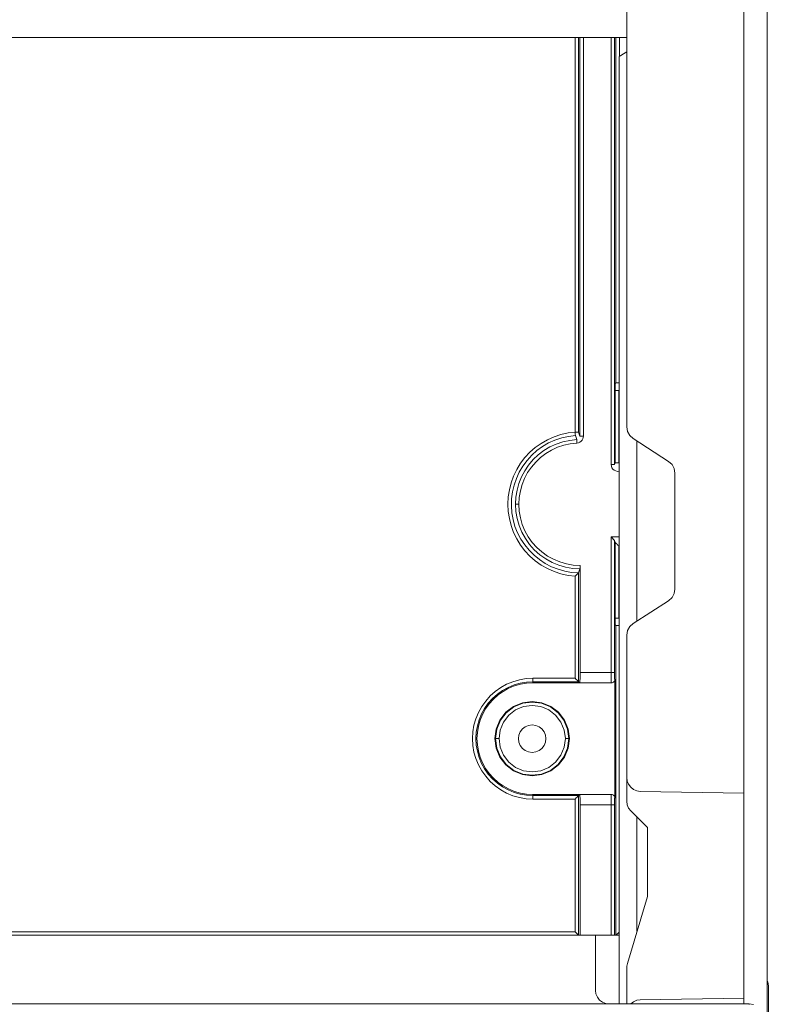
# Model space of a CAD drawing. Header units: millimetres. Extents: x 8901 to 12997, y -34 to 2093.
# Tile 7 of 18: x 12127 to 12236, y 1136 to 1279. Entities that reach past the tile are written whole.
import ezdxf

# ---------------------------------------------------------------- set-up
doc = ezdxf.new("R2010")
doc.units = ezdxf.units.MM
doc.header["$MEASUREMENT"] = 0
doc.layers.add('SCHEMAT', color=7, linetype='Continuous', lineweight=9)

# ---------------------------------------------------------------- blocks, each defined once
blk = doc.blocks.new('fund40')
for p, q in [((104616.93, -399742.17), (104616.93, -399940.4)), ((104620.3, -399742.17), (104620.3, -400552.21)), ((104600.1, -399800.88), (104600.1, -399887.83)), ((104501.22, -399831.93), (104600.1, -399831.93)), ((104592.69, -399888.57), (104592.69, -399831.93)), ((104592.69, -399888.57), (104592.69, -399831.93)), ((104593.18, -399831.93), (104593.18, -399888.57)), ((104593.18, -399831.93), (104593.18, -399888.57)), ((104593.38, -399889.15), (104593.38, -399831.93)), ((104593.38, -399889.15), (104593.38, -399831.93)), ((104593.88, -399831.93), (104593.88, -399889.15)), ((104593.88, -399831.93), (104593.88, -399889.15)), ((104597.85, -399893.22), (104597.85, -399831.93)), ((104597.85, -399893.22), (104597.85, -399831.93)), ((104598.35, -399831.93), (104598.35, -399893.22)), ((104598.35, -399831.93), (104598.35, -399893.22)), ((104598.55, -399831.93), (104598.55, -399881.49)), ((104598.55, -399831.93), (104598.55, -399881.49)), ((104599.04, -399831.93), (104599.04, -399834.64)), ((104599.04, -399831.93), (104599.04, -399834.64)), ((104599.61, -399834.27), (104600.1, -399833.96)), ((104599.01, -399834.67), (104599.03, -399834.65)), ((104599.01, -399834.67), (104599.01, -399970.66)), ((104599.03, -399834.65), (104599.09, -399834.61)), ((104599.09, -399834.61), (104599.27, -399834.49)), ((104599.27, -399834.49), (104599.61, -399834.27)), ((104598.44, -399881.82), (104598.45, -399881.7)), ((104598.44, -399881.98), (104598.44, -399881.82)), ((104598.44, -399882.16), (104598.44, -399881.98)), ((104598.44, -399882.36), (104598.44, -399882.16)), ((104598.45, -399881.58), (104598.55, -399881.49)), ((104598.45, -399881.61), (104598.45, -399881.58)), ((104598.45, -399881.7), (104598.45, -399881.61)), ((104598.55, -399881.49), (104598.57, -399881.49)), ((104598.57, -399881.49), (104598.62, -399881.49)), ((104598.62, -399881.49), (104598.7, -399881.49)), ((104598.7, -399881.49), (104598.8, -399881.49)), ((104598.8, -399881.49), (104598.92, -399881.49)), ((104598.92, -399881.49), (104599.01, -399881.49)), ((104598.44, -399882.46), (104598.44, -399882.36)), ((104598.44, -399882.57), (104598.44, -399882.46)), ((104598.44, -399882.57), (104598.46, -399882.57)), ((104598.44, -399892.96), (104598.44, -399882.57)), ((104598.44, -399892.96), (104598.44, -399882.57)), ((104598.46, -399882.57), (104598.51, -399882.57)), ((104598.51, -399882.57), (104598.59, -399882.57)), ((104598.59, -399882.57), (104598.69, -399882.57)), ((104598.69, -399882.57), (104598.81, -399882.57)), ((104598.81, -399882.57), (104598.94, -399882.57)), ((104598.94, -399882.57), (104598.94, -399892.96)), ((104598.94, -399882.57), (104598.94, -399892.96)), ((104598.94, -399882.57), (104599.01, -399882.57)), ((104600.1, -399887.83), (104600.21, -399888.48)), ((104588.71, -399889.66), (104589.66, -399889.24)), ((104588.71, -399889.66), (104589.66, -399889.24)), ((104589.66, -399889.24), (104590.64, -399888.91)), ((104589.66, -399889.24), (104590.64, -399888.91)), ((104590.64, -399888.91), (104591.66, -399888.69)), ((104590.64, -399888.91), (104591.66, -399888.69)), ((104590.75, -399889.4), (104591.73, -399889.18)), ((104590.75, -399889.4), (104591.73, -399889.18)), ((104591.66, -399888.69), (104592.69, -399888.57)), ((104591.66, -399888.69), (104592.69, -399888.57)), ((104591.73, -399889.18), (104592.72, -399889.06)), ((104591.73, -399889.18), (104592.72, -399889.06)), ((104592.69, -399888.57), (104592.82, -399888.57)), ((104592.69, -399888.57), (104592.7, -399888.69)), ((104592.7, -399888.69), (104592.71, -399888.81)), ((104592.71, -399888.81), (104592.71, -399888.91)), ((104592.71, -399888.91), (104592.72, -399888.99)), ((104592.72, -399888.99), (104592.72, -399889.04)), ((104592.72, -399889.04), (104592.72, -399889.06)), ((104592.72, -399889.06), (104592.92, -399889.64)), ((104592.82, -399888.57), (104592.94, -399888.57)), ((104592.94, -399888.57), (104593.04, -399888.57)), ((104593.04, -399888.57), (104593.12, -399888.57)), ((104593.12, -399888.57), (104593.17, -399888.57)), ((104593.17, -399888.57), (104593.18, -399888.57)), ((104593.18, -399888.57), (104593.38, -399889.15)), ((104593.38, -399889.15), (104593.4, -399889.15)), ((104593.4, -399889.15), (104593.45, -399889.15)), ((104593.45, -399889.15), (104593.53, -399889.15)), ((104593.53, -399889.15), (104593.63, -399889.15)), ((104593.63, -399889.15), (104593.75, -399889.15)), ((104593.75, -399889.15), (104593.88, -399889.15)), ((104593.8, -399889.51), (104593.86, -399889.34)), ((104593.86, -399889.34), (104593.88, -399889.15)), ((104600.21, -399888.48), (104600.52, -399889.06)), ((104600.52, -399889.06), (104601.01, -399889.5)), ((104586.18, -399891.46), (104586.96, -399890.78)), ((104586.18, -399891.46), (104586.96, -399890.78)), ((104586.96, -399890.78), (104587.8, -399890.18)), ((104586.96, -399890.78), (104587.8, -399890.18)), ((104587.19, -399891.22), (104588.01, -399890.63)), ((104587.19, -399891.22), (104588.01, -399890.63)), ((104587.8, -399890.18), (104588.71, -399889.66)), ((104587.8, -399890.18), (104588.71, -399889.66)), ((104588.01, -399890.63), (104588.88, -399890.13)), ((104588.01, -399890.63), (104588.88, -399890.13)), ((104588.2, -399891.22), (104589.06, -399890.7)), ((104588.2, -399891.22), (104589.06, -399890.7)), ((104588.88, -399890.13), (104589.79, -399889.72)), ((104588.88, -399890.13), (104589.79, -399889.72)), ((104589.06, -399890.7), (104589.97, -399890.29)), ((104589.06, -399890.7), (104589.97, -399890.29)), ((104589.29, -399891.14), (104590.16, -399890.74)), ((104589.29, -399891.14), (104590.16, -399890.74)), ((104589.79, -399889.72), (104590.75, -399889.4)), ((104589.79, -399889.72), (104590.75, -399889.4)), ((104589.97, -399890.29), (104590.93, -399889.96)), ((104589.97, -399890.29), (104590.93, -399889.96)), ((104590.16, -399890.74), (104591.06, -399890.44)), ((104590.16, -399890.74), (104591.06, -399890.44)), ((104590.93, -399889.96), (104591.91, -399889.75)), ((104590.93, -399889.96), (104591.91, -399889.75)), ((104591.06, -399890.44), (104591.99, -399890.24)), ((104591.06, -399890.44), (104591.99, -399890.24)), ((104591.91, -399889.75), (104592.92, -399889.64)), ((104591.91, -399889.75), (104592.92, -399889.64)), ((104591.99, -399890.24), (104592.94, -399890.14)), ((104591.99, -399890.24), (104592.94, -399890.14)), ((104592.92, -399889.64), (104592.92, -399889.66)), ((104592.92, -399889.66), (104592.92, -399889.72)), ((104592.92, -399889.72), (104592.92, -399889.8)), ((104592.92, -399889.8), (104592.93, -399889.9)), ((104592.93, -399889.9), (104592.93, -399890.01)), ((104592.93, -399890.01), (104592.94, -399890.14)), ((104592.94, -399890.14), (104593.16, -399890.1)), ((104593.16, -399890.1), (104593.37, -399890.01)), ((104593.37, -399890.01), (104593.55, -399889.88)), ((104593.55, -399889.88), (104593.7, -399889.71)), ((104593.7, -399889.71), (104593.8, -399889.51)), ((104601.01, -399889.5), (104606.12, -399892.78)), ((104601.57, -399889.86), (104601.57, -399915.69)), ((104601.57, -399889.86), (104601.57, -399915.69)), ((104584.84, -399893.05), (104585.47, -399892.22)), ((104584.84, -399893.05), (104585.47, -399892.22)), ((104585.47, -399892.22), (104586.18, -399891.46)), ((104585.47, -399892.22), (104586.18, -399891.46)), ((104585.77, -399892.64), (104586.44, -399891.89)), ((104585.77, -399892.64), (104586.44, -399891.89)), ((104586.44, -399891.89), (104587.19, -399891.22)), ((104586.44, -399891.89), (104587.19, -399891.22)), ((104586.66, -399892.52), (104587.39, -399891.83)), ((104586.66, -399892.52), (104587.39, -399891.83)), ((104587.02, -399892.86), (104587.71, -399892.21)), ((104587.02, -399892.86), (104587.71, -399892.21)), ((104587.39, -399891.83), (104588.2, -399891.22)), ((104587.39, -399891.83), (104588.2, -399891.22)), ((104587.71, -399892.21), (104588.47, -399891.63)), ((104587.71, -399892.21), (104588.47, -399891.63)), ((104588.47, -399891.63), (104589.29, -399891.14)), ((104588.47, -399891.63), (104589.29, -399891.14)), ((104584.3, -399893.93), (104584.84, -399893.05)), ((104584.3, -399893.93), (104584.84, -399893.05)), ((104584.65, -399894.31), (104585.17, -399893.44)), ((104584.65, -399894.31), (104585.17, -399893.44)), ((104585.17, -399893.44), (104585.77, -399892.64)), ((104585.17, -399893.44), (104585.77, -399892.64)), ((104585.44, -399894.12), (104586, -399893.29)), ((104585.44, -399894.12), (104586, -399893.29)), ((104585.86, -399894.38), (104586.4, -399893.59)), ((104585.86, -399894.38), (104586.4, -399893.59)), ((104586, -399893.29), (104586.66, -399892.52)), ((104586, -399893.29), (104586.66, -399892.52)), ((104586.4, -399893.59), (104587.02, -399892.86)), ((104586.4, -399893.59), (104587.02, -399892.86)), ((104597.85, -399893.22), (104597.98, -399893.22)), ((104597.85, -399893.22), (104597.89, -399893.46)), ((104597.89, -399893.46), (104597.97, -399893.69)), ((104597.98, -399893.22), (104598.1, -399893.22)), ((104598.1, -399893.22), (104598.2, -399893.22)), ((104598.2, -399893.22), (104598.28, -399893.22)), ((104598.28, -399893.22), (104598.33, -399893.22)), ((104598.33, -399893.22), (104598.35, -399893.22)), ((104598.35, -399893.22), (104598.44, -399892.96)), ((104598.44, -399892.96), (104598.46, -399892.96)), ((104598.46, -399892.96), (104598.51, -399892.96)), ((104598.51, -399892.96), (104598.59, -399892.96)), ((104598.59, -399892.96), (104598.69, -399892.96)), ((104598.69, -399892.96), (104598.81, -399892.96)), ((104598.81, -399892.96), (104598.94, -399892.96)), ((104598.94, -399892.96), (104599.01, -399892.97)), ((104606.12, -399892.78), (104606.61, -399893.23)), ((104606.61, -399893.23), (104606.92, -399893.81)), ((104583.49, -399895.85), (104583.85, -399894.87)), ((104583.49, -399895.85), (104583.85, -399894.87)), ((104583.85, -399894.87), (104584.3, -399893.93)), ((104583.85, -399894.87), (104584.3, -399893.93)), ((104584.24, -399895.22), (104584.65, -399894.31)), ((104584.24, -399895.22), (104584.65, -399894.31)), ((104584.6, -399895.94), (104584.97, -399895.01)), ((104584.6, -399895.94), (104584.97, -399895.01)), ((104584.97, -399895.01), (104585.44, -399894.12)), ((104584.97, -399895.01), (104585.44, -399894.12)), ((104585.41, -399895.22), (104585.86, -399894.38)), ((104585.41, -399895.22), (104585.86, -399894.38)), ((104597.97, -399893.69), (104598.12, -399893.89)), ((104598.12, -399893.89), (104598.3, -399894.05)), ((104598.3, -399894.05), (104598.52, -399894.15)), ((104598.52, -399894.15), (104598.76, -399894.2)), ((104598.76, -399894.2), (104599.01, -399894.26)), ((104606.92, -399893.81), (104607.03, -399894.45)), ((104607.03, -399894.45), (104607.03, -399911.1)), ((104583.23, -399896.85), (104583.49, -399895.85)), ((104583.23, -399896.85), (104583.49, -399895.85)), ((104583.67, -399897.14), (104583.9, -399896.17)), ((104583.67, -399897.14), (104583.9, -399896.17)), ((104583.9, -399896.17), (104584.24, -399895.22)), ((104583.9, -399896.17), (104584.24, -399895.22)), ((104584.33, -399896.92), (104584.6, -399895.94)), ((104584.33, -399896.92), (104584.6, -399895.94)), ((104584.81, -399897.02), (104585.06, -399896.1)), ((104584.81, -399897.02), (104585.06, -399896.1)), ((104585.06, -399896.1), (104585.41, -399895.22)), ((104585.06, -399896.1), (104585.41, -399895.22)), ((104583.02, -399898.92), (104583.07, -399897.88)), ((104583.02, -399898.92), (104583.07, -399897.88)), ((104583.07, -399897.88), (104583.23, -399896.85)), ((104583.07, -399897.88), (104583.23, -399896.85)), ((104583.55, -399898.14), (104583.67, -399897.14)), ((104583.55, -399898.14), (104583.67, -399897.14)), ((104584.16, -399897.91), (104584.33, -399896.92)), ((104584.16, -399897.91), (104584.33, -399896.92)), ((104584.65, -399897.96), (104584.81, -399897.02)), ((104584.65, -399897.96), (104584.81, -399897.02)), ((104583.02, -399898.92), (104583.07, -399899.95)), ((104583.02, -399898.92), (104583.07, -399899.95)), ((104583.52, -399899.15), (104583.55, -399898.14)), ((104583.52, -399899.15), (104583.55, -399898.14)), ((104583.52, -399899.15), (104583.59, -399900.15)), ((104583.52, -399899.15), (104583.59, -399900.15)), ((104584.11, -399898.92), (104584.16, -399897.91)), ((104584.11, -399898.92), (104584.16, -399897.91)), ((104584.11, -399898.92), (104584.13, -399898.92)), ((104584.11, -399898.92), (104584.17, -399899.96)), ((104584.11, -399898.92), (104584.17, -399899.96)), ((104584.11, -399898.92), (104584.13, -399898.92)), ((104584.13, -399898.92), (104584.18, -399898.92)), ((104584.13, -399898.92), (104584.18, -399898.92)), ((104584.18, -399898.92), (104584.26, -399898.92)), ((104584.18, -399898.92), (104584.26, -399898.92)), ((104584.26, -399898.92), (104584.36, -399898.92)), ((104584.26, -399898.92), (104584.36, -399898.92)), ((104584.36, -399898.92), (104584.48, -399898.92)), ((104584.36, -399898.92), (104584.48, -399898.92)), ((104584.48, -399898.92), (104584.6, -399898.92)), ((104584.48, -399898.92), (104584.6, -399898.92)), ((104584.6, -399898.92), (104584.65, -399897.96)), ((104584.6, -399898.92), (104584.65, -399897.96)), ((104584.6, -399898.92), (104584.66, -399899.9)), ((104584.6, -399898.92), (104584.66, -399899.9)), ((104583.07, -399899.95), (104583.23, -399900.98)), ((104583.07, -399899.95), (104583.23, -399900.98)), ((104583.59, -399900.15), (104583.77, -399901.13)), ((104583.59, -399900.15), (104583.77, -399901.13)), ((104584.17, -399899.96), (104584.34, -399900.98)), ((104584.17, -399899.96), (104584.34, -399900.98)), ((104584.66, -399899.9), (104584.82, -399900.87)), ((104584.66, -399899.9), (104584.82, -399900.87)), ((104583.23, -399900.98), (104583.49, -399901.99)), ((104583.23, -399900.98), (104583.49, -399901.99)), ((104583.49, -399901.99), (104583.85, -399902.96)), ((104583.49, -399901.99), (104583.85, -399902.96)), ((104583.77, -399901.13), (104584.04, -399902.1)), ((104583.77, -399901.13), (104584.04, -399902.1)), ((104584.04, -399902.1), (104584.42, -399903.04)), ((104584.04, -399902.1), (104584.42, -399903.04)), ((104584.34, -399900.98), (104584.63, -399901.98)), ((104584.34, -399900.98), (104584.63, -399901.98)), ((104584.63, -399901.98), (104585.02, -399902.94)), ((104584.63, -399901.98), (104585.02, -399902.94)), ((104584.82, -399900.87), (104585.09, -399901.82)), ((104584.82, -399900.87), (104585.09, -399901.82)), ((104585.09, -399901.82), (104585.47, -399902.73)), ((104585.09, -399901.82), (104585.47, -399902.73)), ((104583.85, -399902.96), (104584.3, -399903.89)), ((104583.85, -399902.96), (104584.3, -399903.89)), ((104584.42, -399903.04), (104584.88, -399903.93)), ((104584.42, -399903.04), (104584.88, -399903.93)), ((104585.02, -399902.94), (104585.53, -399903.85)), ((104585.02, -399902.94), (104585.53, -399903.85)), ((104585.47, -399902.73), (104585.95, -399903.59)), ((104585.47, -399902.73), (104585.95, -399903.59)), ((104584.3, -399903.89), (104584.84, -399904.78)), ((104584.3, -399903.89), (104584.84, -399904.78)), ((104584.84, -399904.78), (104585.47, -399905.61)), ((104584.84, -399904.78), (104585.47, -399905.61)), ((104584.88, -399903.93), (104585.44, -399904.77)), ((104584.88, -399903.93), (104585.44, -399904.77)), ((104585.44, -399904.77), (104586.07, -399905.54)), ((104585.44, -399904.77), (104586.07, -399905.54)), ((104585.53, -399903.85), (104586.13, -399904.7)), ((104585.53, -399903.85), (104586.13, -399904.7)), ((104585.95, -399903.59), (104586.52, -399904.4)), ((104585.95, -399903.59), (104586.52, -399904.4)), ((104586.13, -399904.7), (104586.82, -399905.47)), ((104586.13, -399904.7), (104586.82, -399905.47)), ((104586.52, -399904.4), (104587.18, -399905.13)), ((104586.52, -399904.4), (104587.18, -399905.13)), ((104597.85, -399903.62), (104599.01, -399903.59)), ((104597.85, -399923.08), (104597.85, -399903.62)), ((104597.85, -399903.62), (104598.03, -399903.8)), ((104597.85, -399923.08), (104597.85, -399903.62)), ((104598.03, -399903.8), (104598.15, -399903.94)), ((104598.15, -399903.94), (104598.25, -399904.03)), ((104598.25, -399904.03), (104598.3, -399904.09)), ((104598.3, -399904.09), (104598.33, -399904.12)), ((104598.33, -399904.12), (104598.34, -399904.13)), ((104598.34, -399904.13), (104598.35, -399904.14)), ((104598.35, -399904.14), (104598.35, -399904.14)), ((104598.35, -399904.14), (104598.35, -399923.08)), ((104598.35, -399904.14), (104598.35, -399923.08)), ((104598.35, -399904.14), (104598.44, -399904.41)), ((104598.44, -399904.41), (104598.45, -399904.42)), ((104598.44, -399904.41), (104598.44, -399904.41)), ((104598.44, -399915.26), (104598.44, -399904.41)), ((104598.44, -399915.26), (104598.44, -399904.41)), ((104598.45, -399904.42), (104598.47, -399904.43)), ((104598.47, -399904.43), (104598.5, -399904.46)), ((104598.5, -399904.46), (104598.54, -399904.5)), ((104598.54, -399904.5), (104598.59, -399904.55)), ((104598.59, -399904.55), (104598.66, -399904.62)), ((104598.66, -399904.62), (104598.73, -399904.69)), ((104598.73, -399904.69), (104598.84, -399904.78)), ((104598.84, -399904.78), (104598.94, -399904.87)), ((104598.94, -399904.87), (104599.01, -399904.86)), ((104598.94, -399904.87), (104598.94, -399915.26)), ((104598.94, -399904.87), (104598.94, -399915.26)), ((104585.47, -399905.61), (104586.18, -399906.36)), ((104585.47, -399905.61), (104586.18, -399906.36)), ((104586.07, -399905.54), (104586.78, -399906.25)), ((104586.07, -399905.54), (104586.78, -399906.25)), ((104586.18, -399906.36), (104586.96, -399907.05)), ((104586.18, -399906.36), (104586.96, -399907.05)), ((104586.78, -399906.25), (104587.56, -399906.88)), ((104586.78, -399906.25), (104587.56, -399906.88)), ((104586.82, -399905.47), (104587.6, -399906.17)), ((104586.82, -399905.47), (104587.6, -399906.17)), ((104587.18, -399905.13), (104587.91, -399905.78)), ((104587.18, -399905.13), (104587.91, -399905.78)), ((104587.6, -399906.17), (104588.45, -399906.77)), ((104587.6, -399906.17), (104588.45, -399906.77)), ((104587.91, -399905.78), (104588.72, -399906.36)), ((104587.91, -399905.78), (104588.72, -399906.36)), ((104588.72, -399906.36), (104589.58, -399906.83)), ((104588.72, -399906.36), (104589.58, -399906.83)), ((104586.96, -399907.05), (104587.8, -399907.65)), ((104586.96, -399907.05), (104587.8, -399907.65)), ((104587.56, -399906.88), (104588.4, -399907.43)), ((104587.56, -399906.88), (104588.4, -399907.43)), ((104587.8, -399907.65), (104588.71, -399908.17)), ((104587.8, -399907.65), (104588.71, -399908.17)), ((104588.4, -399907.43), (104589.29, -399907.9)), ((104588.4, -399907.43), (104589.29, -399907.9)), ((104588.45, -399906.77), (104589.36, -399907.27)), ((104588.45, -399906.77), (104589.36, -399907.27)), ((104589.36, -399907.27), (104590.32, -399907.68)), ((104589.36, -399907.27), (104590.32, -399907.68)), ((104589.58, -399906.83), (104590.49, -399907.21)), ((104589.58, -399906.83), (104590.49, -399907.21)), ((104590.32, -399907.68), (104591.32, -399907.96)), ((104590.32, -399907.68), (104591.32, -399907.96)), ((104590.49, -399907.21), (104591.44, -399907.48)), ((104590.49, -399907.21), (104591.44, -399907.48)), ((104591.44, -399907.48), (104592.41, -399907.65)), ((104591.44, -399907.48), (104592.41, -399907.65)), ((104592.41, -399907.65), (104593.39, -399907.7)), ((104592.41, -399907.65), (104593.39, -399907.7)), ((104593.39, -399907.81), (104593.39, -399907.7)), ((104593.39, -399907.7), (104593.39, -399923.08)), ((104593.39, -399907.7), (104593.39, -399923.08)), ((104593.39, -399907.81), (104593.39, -399907.7)), ((104588.71, -399908.17), (104589.66, -399908.59)), ((104588.71, -399908.17), (104589.66, -399908.59)), ((104589.29, -399907.9), (104590.23, -399908.27)), ((104589.29, -399907.9), (104590.23, -399908.27)), ((104589.66, -399908.59), (104590.64, -399908.91)), ((104589.66, -399908.59), (104590.64, -399908.91)), ((104590.23, -399908.27), (104591.2, -399908.54)), ((104590.23, -399908.27), (104591.2, -399908.54)), ((104590.64, -399908.91), (104591.66, -399909.14)), ((104590.64, -399908.91), (104591.66, -399909.14)), ((104591.2, -399908.54), (104592.18, -399908.71)), ((104591.2, -399908.54), (104592.18, -399908.71)), ((104591.32, -399907.96), (104592.34, -399908.14)), ((104591.32, -399907.96), (104592.34, -399908.14)), ((104591.66, -399909.14), (104592.69, -399909.26)), ((104591.66, -399909.14), (104592.69, -399909.26)), ((104592.18, -399908.71), (104593.18, -399908.79)), ((104592.18, -399908.71), (104593.18, -399908.79)), ((104592.34, -399908.14), (104593.38, -399908.2)), ((104592.34, -399908.14), (104593.38, -399908.2)), ((104592.69, -399909.26), (104592.85, -399909.11)), ((104592.69, -399909.26), (104592.85, -399909.11)), ((104592.85, -399909.11), (104592.98, -399908.98)), ((104592.85, -399909.11), (104592.98, -399908.98)), ((104592.98, -399908.98), (104593.08, -399908.89)), ((104592.98, -399908.98), (104593.08, -399908.89)), ((104593.08, -399908.89), (104593.13, -399908.84)), ((104593.08, -399908.89), (104593.13, -399908.84)), ((104593.13, -399908.84), (104593.17, -399908.81)), ((104593.13, -399908.84), (104593.17, -399908.81)), ((104593.17, -399908.81), (104593.18, -399908.8)), ((104593.17, -399908.81), (104593.18, -399908.8)), ((104593.18, -399908.78), (104593.38, -399908.2)), ((104593.18, -399908.78), (104593.38, -399908.2)), ((104593.18, -399908.78), (104593.18, -399924.41)), ((104593.18, -399908.79), (104593.18, -399908.78)), ((104593.18, -399908.79), (104593.18, -399908.78)), ((104593.18, -399908.78), (104593.18, -399924.41)), ((104593.18, -399908.8), (104593.18, -399908.79)), ((104593.18, -399908.8), (104593.18, -399908.79)), ((104593.38, -399908.2), (104593.39, -399908.18)), ((104593.38, -399908.2), (104593.39, -399908.18)), ((104593.39, -399907.92), (104593.39, -399907.81)), ((104593.39, -399907.92), (104593.39, -399907.81)), ((104593.39, -399908.02), (104593.39, -399907.92)), ((104593.39, -399908.02), (104593.39, -399907.92)), ((104593.39, -399908.09), (104593.39, -399908.02)), ((104593.39, -399908.09), (104593.39, -399908.02)), ((104593.39, -399908.15), (104593.39, -399908.09)), ((104593.39, -399908.15), (104593.39, -399908.09)), ((104593.39, -399908.18), (104593.39, -399908.15)), ((104593.39, -399908.18), (104593.39, -399908.15)), ((104592.69, -399923.91), (104592.69, -399909.26)), ((104592.69, -399923.91), (104592.69, -399909.26)), ((104606.61, -399912.33), (104606.92, -399911.75)), ((104606.92, -399911.75), (104607.03, -399911.1)), ((104601.01, -399916.05), (104606.12, -399912.77)), ((104606.12, -399912.77), (104606.61, -399912.33)), ((104598.44, -399915.26), (104598.46, -399915.26)), ((104598.44, -399915.26), (104598.44, -399915.5)), ((104598.44, -399915.5), (104598.44, -399915.72)), ((104598.44, -399915.72), (104598.44, -399915.9)), ((104598.44, -399915.9), (104598.44, -399916.05)), ((104598.44, -399916.05), (104598.45, -399916.16)), ((104598.45, -399916.16), (104598.45, -399916.23)), ((104598.45, -399916.23), (104598.45, -399916.25)), ((104598.45, -399916.25), (104598.45, -399916.25)), ((104598.45, -399916.25), (104598.55, -399916.34)), ((104598.46, -399915.26), (104598.51, -399915.26)), ((104598.51, -399915.26), (104598.59, -399915.26)), ((104598.59, -399915.26), (104598.69, -399915.26)), ((104598.69, -399915.26), (104598.81, -399915.26)), ((104598.81, -399915.26), (104598.94, -399915.26)), ((104598.94, -399915.26), (104599.01, -399915.26)), ((104600.52, -399916.5), (104601.01, -399916.05)), ((104598.55, -399916.34), (104598.57, -399916.34)), ((104598.55, -399960.8), (104598.55, -399916.34)), ((104598.55, -399960.8), (104598.55, -399916.34)), ((104598.57, -399916.34), (104598.62, -399916.34)), ((104598.62, -399916.34), (104598.7, -399916.34)), ((104598.7, -399916.34), (104598.8, -399916.34)), ((104598.8, -399916.34), (104598.92, -399916.34)), ((104598.92, -399916.34), (104599.01, -399916.34)), ((104600.1, -399917.72), (104600.21, -399917.07)), ((104600.21, -399917.07), (104600.52, -399916.5)), ((104600.1, -399917.72), (104600.1, -399938.16)), ((104593.39, -399923.23), (104593.39, -399923.08)), ((104593.39, -399923.08), (104597.85, -399923.08)), ((104593.39, -399923.23), (104593.39, -399923.08)), ((104593.39, -399923.08), (104597.85, -399923.08)), ((104593.39, -399923.39), (104593.39, -399923.23)), ((104593.39, -399923.39), (104593.39, -399923.23)), ((104597.85, -399923.08), (104597.98, -399923.08)), ((104597.85, -399923.08), (104597.85, -399923.23)), ((104597.85, -399923.23), (104597.85, -399923.39)), ((104597.98, -399923.08), (104598.1, -399923.08)), ((104598.1, -399923.08), (104598.2, -399923.08)), ((104598.2, -399923.08), (104598.28, -399923.08)), ((104598.28, -399923.08), (104598.33, -399923.08)), ((104598.33, -399923.08), (104598.35, -399923.08)), ((104598.35, -399923.08), (104598.35, -399923.32)), ((104598.35, -399923.32), (104598.35, -399923.54)), ((104582.84, -399924.77), (104583.74, -399924.4)), ((104582.84, -399924.77), (104583.74, -399924.4)), ((104583.74, -399924.4), (104584.68, -399924.13)), ((104583.74, -399924.4), (104584.68, -399924.13)), ((104583.9, -399924.86), (104584.79, -399924.61)), ((104583.9, -399924.86), (104584.79, -399924.61)), ((104584.68, -399924.13), (104585.63, -399923.96)), ((104584.68, -399924.13), (104585.63, -399923.96)), ((104584.79, -399924.61), (104585.69, -399924.45)), ((104584.79, -399924.61), (104585.69, -399924.45)), ((104584.82, -399924.76), (104585.71, -399924.61)), ((104584.82, -399924.76), (104585.71, -399924.61)), ((104585.63, -399923.96), (104586.61, -399923.91)), ((104585.63, -399923.96), (104586.61, -399923.91)), ((104585.69, -399924.45), (104586.61, -399924.41)), ((104585.69, -399924.45), (104586.61, -399924.41)), ((104585.71, -399924.61), (104586.61, -399924.56)), ((104585.71, -399924.61), (104586.61, -399924.56)), ((104586.61, -399923.91), (104586.61, -399924.04)), ((104586.61, -399923.91), (104592.69, -399923.91)), ((104586.61, -399923.91), (104586.61, -399924.04)), ((104586.61, -399923.91), (104592.69, -399923.91)), ((104586.61, -399924.04), (104586.61, -399924.15)), ((104586.61, -399924.04), (104586.61, -399924.15)), ((104586.61, -399924.15), (104586.61, -399924.26)), ((104586.61, -399924.15), (104586.61, -399924.26)), ((104586.61, -399924.26), (104586.61, -399924.34)), ((104586.61, -399924.26), (104586.61, -399924.34)), ((104586.61, -399924.34), (104586.61, -399924.38)), ((104586.61, -399924.34), (104586.61, -399924.38)), ((104586.61, -399924.38), (104586.61, -399924.41)), ((104586.61, -399924.38), (104586.61, -399924.41)), ((104586.61, -399924.41), (104593.18, -399924.41)), ((104586.61, -399924.41), (104586.61, -399924.56)), ((104586.61, -399924.41), (104593.18, -399924.41)), ((104586.61, -399924.41), (104586.61, -399924.56)), ((104586.61, -399924.56), (104593.34, -399924.56)), ((104586.61, -399924.56), (104593.34, -399924.56)), ((104592.69, -399923.91), (104592.85, -399924.07)), ((104592.69, -399923.91), (104592.85, -399924.07)), ((104592.85, -399924.07), (104592.98, -399924.2)), ((104592.85, -399924.07), (104592.98, -399924.2)), ((104592.98, -399924.2), (104593.08, -399924.3)), ((104592.98, -399924.2), (104593.08, -399924.3)), ((104593.08, -399924.3), (104593.13, -399924.35)), ((104593.08, -399924.3), (104593.13, -399924.35)), ((104593.13, -399924.35), (104593.17, -399924.38)), ((104593.13, -399924.35), (104593.17, -399924.38)), ((104593.17, -399924.38), (104593.18, -399924.4)), ((104593.17, -399924.38), (104593.18, -399924.4)), ((104593.18, -399924.4), (104593.18, -399924.41)), ((104593.18, -399924.4), (104593.18, -399924.41)), ((104593.18, -399924.41), (104593.34, -399924.56)), ((104593.18, -399924.41), (104593.34, -399924.56)), ((104593.34, -399924.56), (104593.37, -399924.56)), ((104593.37, -399924.51), (104593.38, -399924.39)), ((104593.37, -399924.51), (104593.38, -399924.39)), ((104593.37, -399924.56), (104593.37, -399924.51)), ((104593.37, -399924.56), (104593.37, -399924.51)), ((104593.37, -399924.56), (104597.87, -399924.56)), ((104593.37, -399924.56), (104597.89, -399924.56)), ((104593.38, -399924.21), (104593.39, -399923.97)), ((104593.38, -399924.21), (104593.39, -399923.97)), ((104593.38, -399924.39), (104593.38, -399924.21)), ((104593.38, -399924.39), (104593.38, -399924.21)), ((104593.39, -399923.68), (104593.39, -399923.39)), ((104593.39, -399923.68), (104593.39, -399923.39)), ((104593.39, -399923.97), (104593.39, -399923.68)), ((104593.39, -399923.97), (104593.39, -399923.68)), ((104597.85, -399923.39), (104597.85, -399923.68)), ((104597.85, -399923.68), (104597.86, -399923.97)), ((104597.86, -399923.97), (104597.86, -399924.21)), ((104597.86, -399924.21), (104597.87, -399924.39)), ((104597.87, -399924.39), (104597.87, -399924.51)), ((104597.87, -399924.51), (104597.87, -399924.56)), ((104597.89, -399924.56), (104597.95, -399924.56)), ((104597.95, -399924.56), (104598, -399924.55)), ((104598, -399924.55), (104598.1, -399924.52)), ((104598.1, -399924.52), (104598.19, -399924.46)), ((104598.19, -399924.46), (104598.27, -399924.38)), ((104598.27, -399924.38), (104598.33, -399924.29)), ((104598.33, -399924.29), (104598.37, -399924.19)), ((104598.35, -399923.54), (104598.35, -399923.72)), ((104598.35, -399923.72), (104598.36, -399923.87)), ((104598.36, -399923.87), (104598.36, -399923.98)), ((104598.36, -399923.98), (104598.36, -399924.04)), ((104598.36, -399924.04), (104598.36, -399924.06)), ((104598.36, -399924.06), (104598.37, -399924.06)), ((104598.37, -399924.06), (104598.39, -399924.06)), ((104598.37, -399924.19), (104598.39, -399924.06)), ((104598.39, -399941.1), (104598.39, -399924.06)), ((104598.39, -399941.1), (104598.39, -399924.06)), ((104580.48, -399926.45), (104581.2, -399925.8)), ((104580.48, -399926.45), (104581.2, -399925.8)), ((104581.2, -399925.8), (104581.99, -399925.24)), ((104581.2, -399925.8), (104581.99, -399925.24)), ((104581.51, -399926.19), (104582.26, -399925.66)), ((104581.51, -399926.19), (104582.26, -399925.66)), ((104581.61, -399926.31), (104582.34, -399925.79)), ((104581.61, -399926.31), (104582.34, -399925.79)), ((104581.99, -399925.24), (104582.84, -399924.77)), ((104581.99, -399925.24), (104582.84, -399924.77)), ((104582.26, -399925.66), (104583.06, -399925.22)), ((104582.26, -399925.66), (104583.06, -399925.22)), ((104582.34, -399925.79), (104583.13, -399925.35)), ((104582.34, -399925.79), (104583.13, -399925.35)), ((104583.06, -399925.22), (104583.9, -399924.86)), ((104583.06, -399925.22), (104583.9, -399924.86)), ((104583.13, -399925.35), (104583.96, -399925.01)), ((104583.13, -399925.35), (104583.96, -399925.01)), ((104583.96, -399925.01), (104584.82, -399924.76)), ((104583.96, -399925.01), (104584.82, -399924.76)), ((104579.26, -399927.97), (104579.83, -399927.18)), ((104579.26, -399927.97), (104579.83, -399927.18)), ((104579.68, -399928.23), (104580.21, -399927.48)), ((104579.68, -399928.23), (104580.21, -399927.48)), ((104579.83, -399927.18), (104580.48, -399926.45)), ((104579.83, -399927.18), (104580.48, -399926.45)), ((104580.21, -399927.48), (104580.82, -399926.8)), ((104580.21, -399927.48), (104580.82, -399926.8)), ((104580.34, -399927.58), (104580.94, -399926.91)), ((104580.34, -399927.58), (104580.94, -399926.91)), ((104580.82, -399926.8), (104581.51, -399926.19)), ((104580.82, -399926.8), (104581.51, -399926.19)), ((104580.94, -399926.91), (104581.61, -399926.31)), ((104580.94, -399926.91), (104581.61, -399926.31)), ((104583.83, -399927.95), (104585.13, -399927.42)), ((104583.83, -399927.95), (104585.13, -399927.42)), ((104583.88, -399928.03), (104585.15, -399927.5)), ((104583.88, -399928.03), (104585.15, -399927.5)), ((104585.13, -399927.42), (104586.51, -399927.24)), ((104585.13, -399927.42), (104586.51, -399927.24)), ((104585.15, -399927.5), (104586.51, -399927.32)), ((104585.15, -399927.5), (104586.51, -399927.32)), ((104586.51, -399927.24), (104587.89, -399927.42)), ((104586.51, -399927.24), (104587.89, -399927.42)), ((104586.51, -399927.32), (104587.87, -399927.5)), ((104586.51, -399927.32), (104587.87, -399927.5)), ((104587.87, -399927.5), (104589.14, -399928.03)), ((104587.87, -399927.5), (104589.14, -399928.03)), ((104587.89, -399927.42), (104589.18, -399927.95)), ((104587.89, -399927.42), (104589.18, -399927.95)), ((104578.42, -399929.72), (104578.79, -399928.82)), ((104578.42, -399929.72), (104578.79, -399928.82)), ((104578.79, -399928.82), (104579.26, -399927.97)), ((104578.79, -399928.82), (104579.26, -399927.97)), ((104579.24, -399929.04), (104579.68, -399928.23)), ((104579.24, -399929.04), (104579.68, -399928.23)), ((104579.38, -399929.1), (104579.82, -399928.31)), ((104579.38, -399929.1), (104579.82, -399928.31)), ((104579.82, -399928.31), (104580.34, -399927.58)), ((104579.82, -399928.31), (104580.34, -399927.58)), ((104581.88, -399929.91), (104582.73, -399928.8)), ((104581.88, -399929.91), (104582.73, -399928.8)), ((104581.95, -399929.95), (104582.79, -399928.86)), ((104581.95, -399929.95), (104582.79, -399928.86)), ((104582.73, -399928.8), (104583.83, -399927.95)), ((104582.73, -399928.8), (104583.83, -399927.95)), ((104582.79, -399928.86), (104583.88, -399928.03)), ((104582.79, -399928.86), (104583.88, -399928.03)), ((104583.14, -399929.21), (104584.12, -399928.46)), ((104583.14, -399929.21), (104584.12, -399928.46)), ((104584.12, -399928.46), (104585.28, -399927.98)), ((104584.12, -399928.46), (104585.28, -399927.98)), ((104585.28, -399927.98), (104586.51, -399927.81)), ((104585.28, -399927.98), (104586.51, -399927.81)), ((104586.51, -399927.81), (104587.74, -399927.98)), ((104586.51, -399927.81), (104587.74, -399927.98)), ((104587.74, -399927.98), (104588.89, -399928.46)), ((104587.74, -399927.98), (104588.89, -399928.46)), ((104588.89, -399928.46), (104589.88, -399929.21)), ((104588.89, -399928.46), (104589.88, -399929.21)), ((104589.14, -399928.03), (104590.23, -399928.86)), ((104589.14, -399928.03), (104590.23, -399928.86)), ((104589.18, -399927.95), (104590.29, -399928.8)), ((104589.18, -399927.95), (104590.29, -399928.8)), ((104590.23, -399928.86), (104591.07, -399929.95)), ((104590.23, -399928.86), (104591.07, -399929.95)), ((104590.29, -399928.8), (104591.14, -399929.91)), ((104590.29, -399928.8), (104591.14, -399929.91)), ((104578.15, -399930.65), (104578.42, -399929.72)), ((104578.15, -399930.65), (104578.42, -399929.72)), ((104578.64, -399930.76), (104578.89, -399929.88)), ((104578.64, -399930.76), (104578.89, -399929.88)), ((104578.79, -399930.8), (104579.03, -399929.94)), ((104578.79, -399930.8), (104579.03, -399929.94)), ((104578.89, -399929.88), (104579.24, -399929.04)), ((104578.89, -399929.88), (104579.24, -399929.04)), ((104579.03, -399929.94), (104579.38, -399929.1)), ((104579.03, -399929.94), (104579.38, -399929.1)), ((104581.34, -399931.2), (104581.88, -399929.91)), ((104581.34, -399931.2), (104581.88, -399929.91)), ((104581.43, -399931.22), (104581.95, -399929.95)), ((104581.43, -399931.22), (104581.95, -399929.95)), ((104581.91, -399931.35), (104582.38, -399930.2)), ((104581.91, -399931.35), (104582.38, -399930.2)), ((104582.38, -399930.2), (104583.14, -399929.21)), ((104582.38, -399930.2), (104583.14, -399929.21)), ((104589.88, -399929.21), (104590.63, -399930.2)), ((104589.88, -399929.21), (104590.63, -399930.2)), ((104590.63, -399930.2), (104591.11, -399931.35)), ((104590.63, -399930.2), (104591.11, -399931.35)), ((104591.07, -399929.95), (104591.59, -399931.22)), ((104591.07, -399929.95), (104591.59, -399931.22)), ((104591.14, -399929.91), (104591.67, -399931.2)), ((104591.14, -399929.91), (104591.67, -399931.2)), ((104577.94, -399932.58), (104577.99, -399931.61)), ((104577.94, -399932.58), (104577.99, -399931.61)), ((104577.99, -399931.61), (104578.15, -399930.65)), ((104577.99, -399931.61), (104578.15, -399930.65)), ((104578.43, -399932.58), (104578.48, -399931.67)), ((104578.43, -399932.58), (104578.48, -399931.67)), ((104578.48, -399931.67), (104578.64, -399930.76)), ((104578.48, -399931.67), (104578.64, -399930.76)), ((104578.58, -399932.58), (104578.64, -399931.68)), ((104578.58, -399932.58), (104578.64, -399931.68)), ((104578.64, -399931.68), (104578.79, -399930.8)), ((104578.64, -399931.68), (104578.79, -399930.8)), ((104581.16, -399932.58), (104581.34, -399931.2)), ((104581.16, -399932.58), (104581.34, -399931.2)), ((104581.25, -399932.58), (104581.43, -399931.22)), ((104581.25, -399932.58), (104581.43, -399931.22)), ((104581.75, -399932.58), (104581.91, -399931.35)), ((104581.75, -399932.58), (104581.91, -399931.35)), ((104584.6, -399932.07), (104584.79, -399931.59)), ((104584.79, -399931.59), (104585.11, -399931.18)), ((104585.11, -399931.18), (104585.52, -399930.87)), ((104585.52, -399930.87), (104585.99, -399930.67)), ((104585.99, -399930.67), (104586.51, -399930.6)), ((104586.51, -399930.6), (104587.02, -399930.67)), ((104587.02, -399930.67), (104587.5, -399930.87)), ((104587.5, -399930.87), (104587.91, -399931.18)), ((104587.91, -399931.18), (104588.22, -399931.59)), ((104588.22, -399931.59), (104588.42, -399932.07)), ((104591.11, -399931.35), (104591.28, -399932.58)), ((104591.11, -399931.35), (104591.28, -399932.58)), ((104591.59, -399931.22), (104591.77, -399932.58)), ((104591.59, -399931.22), (104591.77, -399932.58)), ((104591.67, -399931.2), (104591.85, -399932.58)), ((104591.67, -399931.2), (104591.85, -399932.58)), ((104577.94, -399932.58), (104577.99, -399933.55)), ((104577.94, -399932.58), (104577.99, -399933.55)), ((104578.43, -399932.58), (104578.48, -399933.5)), ((104578.43, -399932.58), (104578.48, -399933.5)), ((104578.58, -399932.58), (104578.64, -399933.48)), ((104578.58, -399932.58), (104578.64, -399933.48)), ((104581.16, -399932.58), (104581.25, -399932.58)), ((104581.16, -399932.58), (104581.34, -399933.96)), ((104581.16, -399932.58), (104581.34, -399933.96)), ((104581.16, -399932.58), (104581.25, -399932.58)), ((104581.25, -399932.58), (104581.43, -399933.94)), ((104581.25, -399932.58), (104581.27, -399932.58)), ((104581.25, -399932.58), (104581.43, -399933.94)), ((104581.25, -399932.58), (104581.27, -399932.58)), ((104581.27, -399932.58), (104581.32, -399932.58)), ((104581.27, -399932.58), (104581.32, -399932.58)), ((104581.32, -399932.58), (104581.4, -399932.58)), ((104581.32, -399932.58), (104581.4, -399932.58)), ((104581.4, -399932.58), (104581.5, -399932.58)), ((104581.4, -399932.58), (104581.5, -399932.58)), ((104581.5, -399932.58), (104581.62, -399932.58)), ((104581.5, -399932.58), (104581.62, -399932.58)), ((104581.62, -399932.58), (104581.75, -399932.58)), ((104581.62, -399932.58), (104581.75, -399932.58)), ((104581.75, -399932.58), (104581.91, -399933.81)), ((104581.75, -399932.58), (104581.91, -399933.81)), ((104584.53, -399932.58), (104584.6, -399932.07)), ((104584.53, -399932.58), (104584.6, -399933.1)), ((104584.6, -399933.1), (104584.79, -399933.57)), ((104588.22, -399933.57), (104588.42, -399933.1)), ((104588.42, -399932.07), (104588.49, -399932.58)), ((104588.42, -399933.1), (104588.49, -399932.58)), ((104591.11, -399933.81), (104591.28, -399932.58)), ((104591.11, -399933.81), (104591.28, -399932.58)), ((104591.28, -399932.58), (104591.4, -399932.58)), ((104591.28, -399932.58), (104591.4, -399932.58)), ((104591.4, -399932.58), (104591.52, -399932.58)), ((104591.4, -399932.58), (104591.52, -399932.58)), ((104591.52, -399932.58), (104591.62, -399932.58)), ((104591.52, -399932.58), (104591.62, -399932.58)), ((104591.59, -399933.94), (104591.77, -399932.58)), ((104591.59, -399933.94), (104591.77, -399932.58)), ((104591.62, -399932.58), (104591.7, -399932.58)), ((104591.62, -399932.58), (104591.7, -399932.58)), ((104591.67, -399933.96), (104591.85, -399932.58)), ((104591.67, -399933.96), (104591.85, -399932.58)), ((104591.7, -399932.58), (104591.75, -399932.58)), ((104591.7, -399932.58), (104591.75, -399932.58)), ((104591.75, -399932.58), (104591.77, -399932.58)), ((104591.75, -399932.58), (104591.77, -399932.58)), ((104591.77, -399932.58), (104591.85, -399932.58)), ((104591.77, -399932.58), (104591.85, -399932.58)), ((104577.99, -399933.55), (104578.15, -399934.51)), ((104577.99, -399933.55), (104578.15, -399934.51)), ((104578.15, -399934.51), (104578.42, -399935.45)), ((104578.15, -399934.51), (104578.42, -399935.45)), ((104578.48, -399933.5), (104578.64, -399934.4)), ((104578.48, -399933.5), (104578.64, -399934.4)), ((104578.64, -399933.48), (104578.79, -399934.37)), ((104578.64, -399933.48), (104578.79, -399934.37)), ((104578.64, -399934.4), (104578.89, -399935.28)), ((104578.64, -399934.4), (104578.89, -399935.28)), ((104578.79, -399934.37), (104579.03, -399935.23)), ((104578.79, -399934.37), (104579.03, -399935.23)), ((104581.34, -399933.96), (104581.88, -399935.25)), ((104581.34, -399933.96), (104581.88, -399935.25)), ((104581.43, -399933.94), (104581.95, -399935.21)), ((104581.43, -399933.94), (104581.95, -399935.21)), ((104581.91, -399933.81), (104582.38, -399934.97)), ((104581.91, -399933.81), (104582.38, -399934.97)), ((104584.79, -399933.57), (104585.11, -399933.98)), ((104585.11, -399933.98), (104585.52, -399934.3)), ((104585.52, -399934.3), (104585.99, -399934.49)), ((104585.99, -399934.49), (104586.51, -399934.56)), ((104586.51, -399934.56), (104587.02, -399934.49)), ((104587.02, -399934.49), (104587.5, -399934.3)), ((104587.5, -399934.3), (104587.91, -399933.98)), ((104587.91, -399933.98), (104588.22, -399933.57)), ((104590.63, -399934.97), (104591.11, -399933.81)), ((104590.63, -399934.97), (104591.11, -399933.81)), ((104591.07, -399935.21), (104591.59, -399933.94)), ((104591.07, -399935.21), (104591.59, -399933.94)), ((104591.14, -399935.25), (104591.67, -399933.96)), ((104591.14, -399935.25), (104591.67, -399933.96)), ((104578.42, -399935.45), (104578.79, -399936.34)), ((104578.42, -399935.45), (104578.79, -399936.34)), ((104578.89, -399935.28), (104579.24, -399936.13)), ((104578.89, -399935.28), (104579.24, -399936.13)), ((104579.03, -399935.23), (104579.38, -399936.06)), ((104579.03, -399935.23), (104579.38, -399936.06)), ((104581.88, -399935.25), (104582.73, -399936.36)), ((104581.88, -399935.25), (104582.73, -399936.36)), ((104581.95, -399935.21), (104582.79, -399936.3)), ((104581.95, -399935.21), (104582.79, -399936.3)), ((104582.38, -399934.97), (104583.14, -399935.95)), ((104582.38, -399934.97), (104583.14, -399935.95)), ((104583.14, -399935.95), (104584.12, -399936.71)), ((104583.14, -399935.95), (104584.12, -399936.71)), ((104588.89, -399936.71), (104589.88, -399935.95)), ((104588.89, -399936.71), (104589.88, -399935.95)), ((104589.88, -399935.95), (104590.63, -399934.97)), ((104589.88, -399935.95), (104590.63, -399934.97)), ((104590.23, -399936.3), (104591.07, -399935.21)), ((104590.23, -399936.3), (104591.07, -399935.21)), ((104590.29, -399936.36), (104591.14, -399935.25)), ((104590.29, -399936.36), (104591.14, -399935.25)), ((104578.79, -399936.34), (104579.26, -399937.19)), ((104578.79, -399936.34), (104579.26, -399937.19)), ((104579.24, -399936.13), (104579.68, -399936.93)), ((104579.24, -399936.13), (104579.68, -399936.93)), ((104579.26, -399937.19), (104579.83, -399937.99)), ((104579.26, -399937.19), (104579.83, -399937.99)), ((104579.38, -399936.06), (104579.82, -399936.85)), ((104579.38, -399936.06), (104579.82, -399936.85)), ((104579.68, -399936.93), (104580.21, -399937.68)), ((104579.68, -399936.93), (104580.21, -399937.68)), ((104579.82, -399936.85), (104580.34, -399937.58)), ((104579.82, -399936.85), (104580.34, -399937.58)), ((104582.73, -399936.36), (104583.83, -399937.21)), ((104582.73, -399936.36), (104583.83, -399937.21)), ((104582.79, -399936.3), (104583.88, -399937.14)), ((104582.79, -399936.3), (104583.88, -399937.14)), ((104583.83, -399937.21), (104585.13, -399937.75)), ((104583.83, -399937.21), (104585.13, -399937.75)), ((104583.88, -399937.14), (104585.15, -399937.66)), ((104583.88, -399937.14), (104585.15, -399937.66)), ((104584.12, -399936.71), (104585.28, -399937.18)), ((104584.12, -399936.71), (104585.28, -399937.18)), ((104585.28, -399937.18), (104586.51, -399937.35)), ((104585.28, -399937.18), (104586.51, -399937.35)), ((104586.51, -399937.35), (104587.74, -399937.18)), ((104586.51, -399937.35), (104587.74, -399937.18)), ((104587.74, -399937.18), (104588.89, -399936.71)), ((104587.74, -399937.18), (104588.89, -399936.71)), ((104587.87, -399937.66), (104589.14, -399937.14)), ((104587.87, -399937.66), (104589.14, -399937.14)), ((104587.89, -399937.75), (104589.18, -399937.21)), ((104587.89, -399937.75), (104589.18, -399937.21)), ((104589.14, -399937.14), (104590.23, -399936.3)), ((104589.14, -399937.14), (104590.23, -399936.3)), ((104589.18, -399937.21), (104590.29, -399936.36)), ((104589.18, -399937.21), (104590.29, -399936.36)), ((104579.83, -399937.99), (104580.48, -399938.72)), ((104579.83, -399937.99), (104580.48, -399938.72)), ((104580.21, -399937.68), (104580.82, -399938.36)), ((104580.21, -399937.68), (104580.82, -399938.36)), ((104580.34, -399937.58), (104580.94, -399938.26)), ((104580.34, -399937.58), (104580.94, -399938.26)), ((104580.48, -399938.72), (104581.2, -399939.36)), ((104580.48, -399938.72), (104581.2, -399939.36)), ((104580.82, -399938.36), (104581.51, -399938.97)), ((104580.82, -399938.36), (104581.51, -399938.97)), ((104580.94, -399938.26), (104581.61, -399938.86)), ((104580.94, -399938.26), (104581.61, -399938.86)), ((104581.61, -399938.86), (104582.34, -399939.37)), ((104581.61, -399938.86), (104582.34, -399939.37)), ((104585.13, -399937.75), (104586.51, -399937.93)), ((104585.13, -399937.75), (104586.51, -399937.93)), ((104585.15, -399937.66), (104586.51, -399937.84)), ((104585.15, -399937.66), (104586.51, -399937.84)), ((104586.51, -399937.84), (104587.87, -399937.66)), ((104586.51, -399937.84), (104587.87, -399937.66)), ((104586.51, -399937.93), (104587.89, -399937.75)), ((104586.51, -399937.93), (104587.89, -399937.75)), ((104600.1, -399938.16), (104600.16, -399938.67)), ((104600.1, -399938.16), (104600.1, -399941.57)), ((104600.16, -399938.67), (104600.36, -399939.14)), ((104581.2, -399939.36), (104581.99, -399939.93)), ((104581.2, -399939.36), (104581.99, -399939.93)), ((104581.51, -399938.97), (104582.26, -399939.5)), ((104581.51, -399938.97), (104582.26, -399939.5)), ((104581.99, -399939.93), (104582.84, -399940.39)), ((104581.99, -399939.93), (104582.84, -399940.39)), ((104582.26, -399939.5), (104583.06, -399939.95)), ((104582.26, -399939.5), (104583.06, -399939.95)), ((104582.34, -399939.37), (104583.13, -399939.81)), ((104582.34, -399939.37), (104583.13, -399939.81)), ((104583.06, -399939.95), (104583.9, -399940.3)), ((104583.06, -399939.95), (104583.9, -399940.3)), ((104583.13, -399939.81), (104583.96, -399940.15)), ((104583.13, -399939.81), (104583.96, -399940.15)), ((104583.96, -399940.15), (104584.82, -399940.4)), ((104583.96, -399940.15), (104584.82, -399940.4)), ((104600.36, -399939.14), (104600.67, -399939.55)), ((104600.67, -399939.55), (104601.07, -399939.87)), ((104601.07, -399939.87), (104601.54, -399940.07)), ((104601.54, -399940.07), (104602.04, -399940.15)), ((104602.04, -399940.15), (104616.93, -399940.4)), ((104582.84, -399940.39), (104583.74, -399940.77)), ((104582.84, -399940.39), (104583.74, -399940.77)), ((104583.74, -399940.77), (104584.68, -399941.04)), ((104583.74, -399940.77), (104584.68, -399941.04)), ((104583.9, -399940.3), (104584.79, -399940.55)), ((104583.9, -399940.3), (104584.79, -399940.55)), ((104584.68, -399941.04), (104585.63, -399941.2)), ((104584.68, -399941.04), (104585.63, -399941.2)), ((104584.79, -399940.55), (104585.69, -399940.71)), ((104584.79, -399940.55), (104585.69, -399940.71)), ((104584.82, -399940.4), (104585.71, -399940.55)), ((104584.82, -399940.4), (104585.71, -399940.55)), ((104585.63, -399941.2), (104586.61, -399941.26)), ((104585.63, -399941.2), (104586.61, -399941.26)), ((104585.69, -399940.71), (104586.61, -399940.76)), ((104585.69, -399940.71), (104586.61, -399940.76)), ((104585.71, -399940.55), (104586.61, -399940.6)), ((104585.71, -399940.55), (104586.61, -399940.6)), ((104586.61, -399940.6), (104593.34, -399940.6)), ((104586.61, -399940.6), (104586.61, -399940.76)), ((104586.61, -399940.78), (104586.61, -399940.76)), ((104586.61, -399940.76), (104593.18, -399940.76)), ((104586.61, -399940.78), (104586.61, -399940.76)), ((104586.61, -399940.83), (104586.61, -399940.78)), ((104586.61, -399940.83), (104586.61, -399940.78)), ((104586.61, -399940.91), (104586.61, -399940.83)), ((104586.61, -399940.91), (104586.61, -399940.83)), ((104586.61, -399941.01), (104586.61, -399940.91)), ((104586.61, -399941.01), (104586.61, -399940.91)), ((104586.61, -399941.13), (104586.61, -399941.01)), ((104586.61, -399941.13), (104586.61, -399941.01)), ((104586.61, -399941.26), (104586.61, -399941.13)), ((104586.61, -399941.26), (104586.61, -399941.13)), ((104586.61, -399941.26), (104592.69, -399941.26)), ((104586.61, -399941.26), (104592.69, -399941.26)), ((104592.69, -399941.26), (104592.85, -399941.09)), ((104592.69, -399941.26), (104592.85, -399941.09)), ((104592.69, -399960.31), (104592.69, -399941.26)), ((104592.69, -399960.31), (104592.69, -399941.26)), ((104592.85, -399941.09), (104592.98, -399940.96)), ((104592.85, -399941.09), (104592.98, -399940.96)), ((104592.98, -399940.96), (104593.08, -399940.86)), ((104592.98, -399940.96), (104593.08, -399940.86)), ((104593.08, -399940.86), (104593.13, -399940.81)), ((104593.08, -399940.86), (104593.13, -399940.81)), ((104593.13, -399940.81), (104593.17, -399940.78)), ((104593.13, -399940.81), (104593.17, -399940.78)), ((104593.17, -399940.78), (104593.18, -399940.76)), ((104593.17, -399940.78), (104593.18, -399940.76)), ((104593.18, -399940.76), (104593.34, -399940.6)), ((104593.18, -399940.76), (104593.18, -399940.76)), ((104593.18, -399940.76), (104593.18, -399960.8)), ((104593.18, -399940.76), (104593.18, -399940.76)), ((104593.18, -399940.76), (104593.18, -399960.8)), ((104593.34, -399940.6), (104593.37, -399940.6)), ((104593.37, -399940.6), (104593.37, -399940.61)), ((104593.37, -399940.6), (104597.87, -399940.6)), ((104593.37, -399940.6), (104593.37, -399940.61)), ((104593.37, -399940.6), (104597.89, -399940.6)), ((104593.37, -399940.61), (104593.37, -399940.63)), ((104593.37, -399940.61), (104593.37, -399940.63)), ((104593.37, -399940.63), (104593.38, -399940.73)), ((104593.37, -399940.63), (104593.38, -399940.73)), ((104593.38, -399940.73), (104593.38, -399940.9)), ((104593.38, -399940.73), (104593.38, -399940.9)), ((104593.38, -399940.9), (104593.39, -399941.13)), ((104593.38, -399940.9), (104593.39, -399941.13)), ((104593.39, -399941.13), (104593.39, -399941.39)), ((104593.39, -399941.13), (104593.39, -399941.39)), ((104593.39, -399941.39), (104593.39, -399941.73)), ((104593.39, -399941.39), (104593.39, -399941.73)), ((104597.85, -399941.39), (104597.86, -399941.13)), ((104597.85, -399941.73), (104597.85, -399941.39)), ((104597.86, -399940.9), (104597.87, -399940.73)), ((104597.86, -399941.13), (104597.86, -399940.9)), ((104597.87, -399940.61), (104597.87, -399940.6)), ((104597.87, -399940.63), (104597.87, -399940.61)), ((104597.87, -399940.73), (104597.87, -399940.63)), ((104597.89, -399940.6), (104598.02, -399940.62)), ((104598.02, -399940.62), (104598.12, -399940.66)), ((104598.12, -399940.66), (104598.21, -399940.72)), ((104598.21, -399940.72), (104598.29, -399940.8)), ((104598.29, -399940.8), (104598.35, -399940.9)), ((104598.35, -399940.9), (104598.38, -399940.99)), ((104598.35, -399941.5), (104598.36, -399941.34)), ((104598.35, -399941.68), (104598.35, -399941.5)), ((104598.35, -399941.88), (104598.35, -399941.68)), ((104598.36, -399941.13), (104598.37, -399941.1)), ((104598.36, -399941.21), (104598.36, -399941.13)), ((104598.36, -399941.34), (104598.36, -399941.21)), ((104598.37, -399941.1), (104598.39, -399941.1)), ((104598.38, -399940.99), (104598.39, -399941.05)), ((104598.39, -399941.05), (104598.39, -399941.1)), ((104600.1, -399941.57), (104600.17, -399942.07)), ((104616.93, -399940.4), (104616.93, -399970.66)), ((104616.93, -399940.4), (104616.93, -399969.82)), ((104593.39, -399941.73), (104593.39, -399942.09)), ((104593.39, -399941.73), (104593.39, -399942.09)), ((104593.39, -399942.09), (104597.85, -399942.09)), ((104593.39, -399942.09), (104593.39, -399960.8)), ((104593.39, -399942.09), (104597.85, -399942.09)), ((104593.39, -399942.09), (104593.39, -399960.8)), ((104597.85, -399942.09), (104597.85, -399941.73)), ((104597.85, -399960.8), (104597.85, -399942.09)), ((104597.85, -399942.09), (104597.98, -399942.09)), ((104597.85, -399960.8), (104597.85, -399942.09)), ((104597.98, -399942.09), (104598.1, -399942.09)), ((104598.1, -399942.09), (104598.2, -399942.09)), ((104598.2, -399942.09), (104598.28, -399942.09)), ((104598.28, -399942.09), (104598.33, -399942.09)), ((104598.33, -399942.09), (104598.35, -399942.09)), ((104598.35, -399941.98), (104598.35, -399941.88)), ((104598.35, -399942.09), (104598.35, -399941.98)), ((104598.35, -399942.09), (104598.35, -399960.8)), ((104598.35, -399942.09), (104598.35, -399960.8)), ((104600.17, -399942.07), (104600.36, -399942.56)), ((104600.36, -399942.56), (104600.68, -399942.96)), ((104600.68, -399942.96), (104603.07, -399945.35)), ((104601.57, -399943.86), (104601.57, -399960.24)), ((104601.57, -399943.86), (104601.57, -399960.24)), ((104603.07, -399945.35), (104603.07, -399955.26)), ((104600.19, -399964.88), (104603.07, -399955.26)), ((104249.59, -399960.8), (104595.62, -399960.8)), ((104252.52, -399960.31), (104592.69, -399960.31)), ((104255.54, -399960.31), (104592.69, -399960.31)), ((104592.69, -399960.31), (104592.85, -399960.47)), ((104592.69, -399960.31), (104592.85, -399960.47)), ((104592.85, -399960.47), (104592.98, -399960.6)), ((104592.85, -399960.47), (104592.98, -399960.6)), ((104592.98, -399960.6), (104593.08, -399960.7)), ((104592.98, -399960.6), (104593.08, -399960.7)), ((104593.08, -399960.7), (104593.13, -399960.75)), ((104593.08, -399960.7), (104593.13, -399960.75)), ((104593.13, -399960.75), (104593.17, -399960.78)), ((104593.13, -399960.75), (104593.17, -399960.78)), ((104593.17, -399960.78), (104593.18, -399960.8)), ((104593.17, -399960.78), (104593.18, -399960.8)), ((104593.18, -399960.8), (104593.18, -399960.8)), ((104593.18, -399960.8), (104593.18, -399960.8)), ((104593.18, -399960.8), (104593.18, -399960.8)), ((104593.18, -399960.8), (104593.18, -399960.8)), ((104595.62, -399960.8), (104595.62, -399968.72)), ((104595.62, -399960.8), (104599.01, -399960.8)), ((104598.55, -399960.8), (104598.56, -399960.79)), ((104598.55, -399960.8), (104598.55, -399960.8)), ((104598.56, -399960.79), (104598.58, -399960.77)), ((104598.58, -399960.77), (104598.63, -399960.72)), ((104598.63, -399960.72), (104598.69, -399960.66)), ((104598.69, -399960.66), (104598.76, -399960.59)), ((104598.76, -399960.59), (104598.85, -399960.5)), ((104598.85, -399960.5), (104598.94, -399960.4)), ((104598.94, -399960.4), (104599.01, -399960.34)), ((104600.1, -399965.45), (104600.11, -399965.26)), ((104600.1, -399965.45), (104600.1, -399970.66)), ((104600.11, -399965.26), (104600.14, -399965.07)), ((104600.14, -399965.07), (104600.19, -399964.88)), ((104620.3, -399967.33), (104620.37, -399967.49)), ((104620.37, -399967.49), (104620.45, -399968.13)), ((104620.45, -400001.17), (104620.45, -399968.13)), ((104595.62, -399968.72), (104595.68, -399969.24)), ((104595.68, -399969.24), (104595.88, -399969.71)), ((104595.88, -399969.71), (104596.2, -399970.13)), ((104602.04, -399970.07), (104616.93, -399969.82)), ((104616.93, -399969.82), (104616.93, -399970.66)), ((104227.53, -399970.7), (104617.68, -399970.66)), ((104596.2, -399970.13), (104596.61, -399970.44)), ((104596.61, -399970.44), (104597.09, -399970.63)), ((104597.09, -399970.63), (104597.27, -399970.66)), ((104600.67, -399970.66), (104601.07, -399970.35)), ((104601.07, -399970.35), (104601.54, -399970.15)), ((104601.54, -399970.15), (104602.04, -399970.07)), ((104617.68, -399970.66), (104617.68, -399970.75)), ((104617.68, -399970.66), (104618.31, -399970.75)), ((104617.68, -399970.66), (104617.68, -399970.75))]:
    blk.add_line(p, q)

msp = doc.modelspace()

# ---------------------------------------------------------------- block references
at = {"layer": 'SCHEMAT', "xscale": 1.009734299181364, "yscale": 1.009734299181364, "zscale": 1.009734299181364}
msp.add_blockref('fund40', (-93403.33, 405000.36), dxfattribs=at)

doc.saveas('drawing.dxf')
